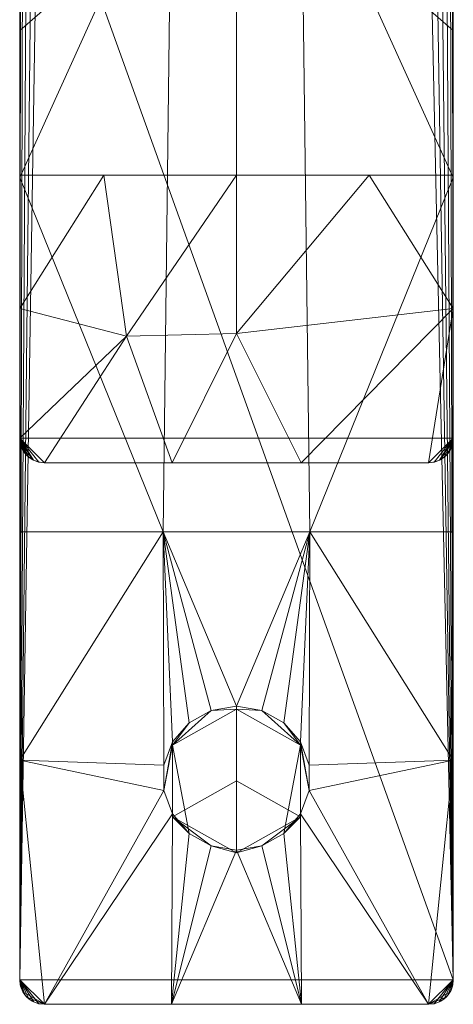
# Model space of a CAD drawing. Header units: millimetres. Extents: x -15489 to 15034, y -13406 to 13375.
# Tile 5 of 9: x -410 to -366, y -2830 to -2730. Entities that reach past the tile are written whole.
import ezdxf

# ---------------------------------------------------------------- set-up
doc = ezdxf.new("R2010")
doc.units = ezdxf.units.MM
doc.layers.add('P-SANR-FIXT', color=6, linetype='Continuous', lineweight=9)

# ---------------------------------------------------------------- blocks, each defined once
blk = doc.blocks.new('FFAS1301-101GL0BF0_REVIT - Acacia E SH SL basin mixer-351147-_3D_')
at = {"layer": 'P-SANR-FIXT'}
mesh = blk.add_polyface(dxfattribs=at)
corners = [(-19.5, 22, 171), (-20.15, 21.91, 171), (-20.75, 21.67, 171), (-21.27, 21.27, 171), (-21.67, 20.75, 171), (-21.91, 20.15, 171), (-22, 19.5, 171), (-22, -82.5, 171), (-21.91, -83.15, 171), (-21.67, -83.75, 171), (-21.27, -84.27, 171), (-20.75, -84.67, 171), (-20.15, -84.91, 171), (-19.5, -85, 171), (19.5, -85, 171), (20.15, -84.91, 171), (20.75, -84.67, 171), (21.27, -84.27, 171), (21.67, -83.75, 171), (21.91, -83.15, 171), (22, -82.5, 171), (22, 19.5, 171), (21.91, 20.15, 171), (21.67, 20.75, 171), (21.27, 21.27, 171), (20.75, 21.67, 171), (20.15, 21.91, 171), (19.5, 22, 171)]
mesh.append_faces([[corners[k] for k in face] for face in [(0, 3, 6, 21)]], dxfattribs={"vtx0": -1, "vtx1": -1, "vtx2": -1, "vtx3": -1})
mesh.append_faces([[corners[k] for k in face] for face in [(21, 24, 27, 0)]], dxfattribs={"vtx0": -1, "vtx1": -1, "vtx3": -1})
mesh.append_faces([[corners[k] for k in face] for face in [(7, 20, 21, 6)]], dxfattribs={"vtx0": -1, "vtx2": -1})
mesh.append_faces([[corners[k] for k in face] for face in [(10, 11, 7)]], dxfattribs={"vtx1": -1, "vtx2": -1})
mesh.append_faces([[corners[k] for k in face] for face in [(13, 14, 20, 7)]], dxfattribs={"vtx1": -1, "vtx2": -1, "vtx3": -1})
mesh.append_faces([[corners[k] for k in face] for face in [(19, 20, 16, 17)]], dxfattribs={"vtx1": -1, "vtx3": -1})
mesh.append_faces([[corners[k] for k in face] for face in [(17, 18, 19), (8, 9, 10, 7), (4, 5, 6, 3)]], dxfattribs={"vtx2": -1})
mesh.append_faces([[corners[k] for k in face] for face in [(14, 15, 16, 20), (11, 12, 13, 7)]], dxfattribs={"vtx2": -1, "vtx3": -1})
mesh.append_faces([[corners[k] for k in face] for face in [(21, 22, 23, 24), (24, 25, 26, 27), (0, 1, 2, 3)]], dxfattribs={"vtx3": -1})
mesh = blk.add_polyface(dxfattribs=at)
corners = [(-22, -137.5, 107.94), (-22, -137.5, 120), (-22, -19.5, 120), (-22, -19.5, 138), (-22, 19.5, 138), (-22, 19.5), (-22, -19.5), (-22, -19.5, 99), (-22, -92, 99), (-22, -115.19, 101.26)]
mesh.append_faces([[corners[k] for k in face] for face in [(8, 2, 7)]], dxfattribs={"vtx0": -1, "vtx1": -1})
mesh.append_faces([[corners[k] for k in face] for face in [(0, 1, 9)]], dxfattribs={"vtx1": -1})
mesh.append_faces([[corners[k] for k in face] for face in [(1, 2, 8, 9)]], dxfattribs={"vtx1": -1, "vtx3": -1})
mesh.append_faces([[corners[k] for k in face] for face in [(5, 6, 7, 4)]], dxfattribs={"vtx2": -1})
mesh.append_faces([[corners[k] for k in face] for face in [(2, 3, 4, 7)]], dxfattribs={"vtx2": -1, "vtx3": -1})
mesh = blk.add_polyface(dxfattribs=at)
corners = [(-22, 19.5, 171), (-22, 19.5, 163.46), (-22, 19.5, 143), (-22, -19.5, 143), (-22, -19.5, 163.46), (-22, -55.78, 163.46), (-22, -69.33, 164.61), (-22, -82.5, 168.01), (-22, -82.5, 171)]
mesh.append_faces([[corners[k] for k in face] for face in [(8, 5, 6, 7)]], dxfattribs={"vtx0": -1})
mesh.append_faces([[corners[k] for k in face] for face in [(4, 0, 1)]], dxfattribs={"vtx0": -1, "vtx2": -1})
mesh.append_faces([[corners[k] for k in face] for face in [(8, 0, 4, 5)]], dxfattribs={"vtx1": -1, "vtx3": -1})
mesh.append_faces([[corners[k] for k in face] for face in [(1, 2, 3, 4)]], dxfattribs={"vtx3": -1})
mesh = blk.add_polyface(dxfattribs=at)
corners = [(22, -137.5, 120), (22, -137.5, 107.94), (22, -115.19, 101.26), (22, -92, 99), (22, -19.5, 99), (22, -19.5), (22, 19.5), (22, 19.5, 138), (22, -19.5, 138), (22, -19.5, 120)]
mesh.append_faces([[corners[k] for k in face] for face in [(9, 0, 3, 4)]], dxfattribs={"vtx1": -1, "vtx3": -1})
mesh.append_faces([[corners[k] for k in face] for face in [(7, 8, 9, 4)]], dxfattribs={"vtx2": -1, "vtx3": -1})
mesh.append_faces([[corners[k] for k in face] for face in [(0, 1, 2, 3), (4, 5, 6, 7)]], dxfattribs={"vtx3": -1})
mesh = blk.add_polyface(dxfattribs=at)
corners = [(22, -82.5, 171), (22, -82.5, 168.01), (22, -69.33, 164.61), (22, -55.78, 163.46), (22, -19.5, 163.46), (22, -19.5, 143), (22, 19.5, 143), (22, 19.5, 163.46), (22, 19.5, 171)]
mesh.append_faces([[corners[k] for k in face] for face in [(4, 0, 3)]], dxfattribs={"vtx0": -1, "vtx1": -1})
mesh.append_faces([[corners[k] for k in face] for face in [(8, 0, 4, 7)]], dxfattribs={"vtx1": -1, "vtx2": -1})
mesh.append_faces([[corners[k] for k in face] for face in [(5, 6, 7, 4)]], dxfattribs={"vtx2": -1})
mesh.append_faces([[corners[k] for k in face] for face in [(0, 1, 2, 3)]], dxfattribs={"vtx3": -1})
mesh = blk.add_polyface(dxfattribs=at)
corners = [(22, -92, 99), (7.45, -92, 95.85), (-7.45, -92, 95.85), (-22, -92, 99), (-22, -19.5, 99), (-21.93, -20.07, 98.98), (-21.74, -20.61, 98.92), (-21.44, -21.08, 98.82), (-21.04, -21.47, 98.69), (-20.57, -21.76, 98.54), (-20.05, -21.94, 98.38), (-19.5, -22, 98.22), (-6.58, -22, 95.76), (6.58, -22, 95.76), (19.5, -22, 98.22), (20.05, -21.94, 98.38), (20.57, -21.76, 98.54), (21.04, -21.47, 98.69), (21.44, -21.08, 98.82), (21.74, -20.61, 98.92), (21.93, -20.07, 98.98), (22, -19.5, 99), (-22, -56.02, 99), (22, -56.02, 99), (-22, -37.76, 99), (22, -37.76, 99), (-22, -28.63, 99), (22, -28.63, 99), (-22, -24.06, 99), (22, -24.06, 99), (-22, -21.78, 99), (22, -21.78, 99), (-22, -20.64, 99), (22, -20.64, 99), (-22, -20.07, 99), (22, -20.07, 99)]
mesh.append_faces([[corners[k] for k in face] for face in [(29, 18, 31), (12, 24, 11), (18, 29, 17), (30, 7, 28), (9, 28, 8), (6, 32, 5), (15, 27, 14)]], dxfattribs={"vtx0": -1, "vtx1": -1})
mesh.append_faces([[corners[k] for k in face] for face in [(12, 2, 22), (23, 1, 13)]], dxfattribs={"vtx0": -1, "vtx1": -1, "vtx2": -1})
mesh.append_faces([[corners[k] for k in face] for face in [(14, 27, 25), (9, 26, 28), (11, 24, 26), (2, 12, 13, 1), (30, 6, 7), (31, 18, 19), (25, 13, 14)]], dxfattribs={"vtx0": -1, "vtx2": -1})
mesh.append_faces([[corners[k] for k in face] for face in [(35, 33, 20, 21)]], dxfattribs={"vtx1": -1})
mesh.append_faces([[corners[k] for k in face] for face in [(25, 23, 13), (29, 27, 16), (10, 11, 26), (9, 10, 26), (33, 31, 19), (22, 24, 12), (7, 8, 28), (19, 20, 33), (15, 16, 27), (16, 17, 29), (30, 32, 6)]], dxfattribs={"vtx1": -1, "vtx2": -1})
mesh.append_faces([[corners[k] for k in face] for face in [(34, 4, 5, 32), (2, 3, 22), (23, 0, 1)]], dxfattribs={"vtx2": -1})
mesh = blk.add_polyface(dxfattribs=at)
corners = [(-22, -137.5, 120), (-21.91, -138.15, 120), (-21.67, -138.75, 120), (-21.27, -139.27, 120), (-20.75, -139.67, 120), (-20.15, -139.91, 120), (-19.5, -140, 120), (19.5, -140, 120), (20.15, -139.91, 120), (20.75, -139.67, 120), (21.27, -139.27, 120), (21.67, -138.75, 120), (21.91, -138.15, 120), (22, -137.5, 120), (22, -19.5, 120), (21.91, -20.15, 120), (21.67, -20.75, 120), (21.27, -21.27, 120), (20.75, -21.67, 120), (20.15, -21.91, 120), (19.5, -22, 120), (-19.5, -22, 120), (-20.15, -21.91, 120), (-20.75, -21.67, 120), (-21.27, -21.27, 120), (-21.67, -20.75, 120), (-21.91, -20.15, 120), (-22, -19.5, 120)]
mesh.append_faces([[corners[k] for k in face] for face in [(6, 3, 4, 5)]], dxfattribs={"vtx0": -1})
mesh.append_faces([[corners[k] for k in face] for face in [(23, 0, 22), (25, 0, 24), (19, 13, 18), (21, 13, 20), (3, 6, 2)]], dxfattribs={"vtx0": -1, "vtx1": -1})
mesh.append_faces([[corners[k] for k in face] for face in [(13, 0, 6, 7)]], dxfattribs={"vtx0": -1, "vtx1": -1, "vtx3": -1})
mesh.append_faces([[corners[k] for k in face] for face in [(7, 10, 11)]], dxfattribs={"vtx0": -1, "vtx2": -1})
mesh.append_faces([[corners[k] for k in face] for face in [(6, 0, 1, 2), (7, 11, 12, 13)]], dxfattribs={"vtx0": -1, "vtx3": -1})
mesh.append_faces([[corners[k] for k in face] for face in [(14, 15, 13)]], dxfattribs={"vtx1": -1})
mesh.append_faces([[corners[k] for k in face] for face in [(25, 26, 0), (23, 24, 0), (15, 16, 13), (19, 20, 13), (17, 18, 13), (16, 17, 13)]], dxfattribs={"vtx1": -1, "vtx2": -1})
mesh.append_faces([[corners[k] for k in face] for face in [(21, 22, 0, 13)]], dxfattribs={"vtx1": -1, "vtx2": -1, "vtx3": -1})
mesh.append_faces([[corners[k] for k in face] for face in [(26, 27, 0)]], dxfattribs={"vtx2": -1})
mesh.append_faces([[corners[k] for k in face] for face in [(7, 8, 9, 10)]], dxfattribs={"vtx3": -1})
mesh = blk.add_polyface(dxfattribs=at)
corners = [(22, -55.78, 163.46), (0, -55.78, 160.96), (-22, -55.78, 163.46), (-22, -19.5, 163.46), (-21.94, -20.06, 163.45), (-21.75, -20.6, 163.4), (-21.45, -21.07, 163.34), (-21.05, -21.46, 163.25), (-20.58, -21.76, 163.15), (-20.05, -21.94, 163.03), (-19.5, -22, 162.92), (0, -22, 160.96), (19.5, -22, 162.92), (20.05, -21.94, 163.03), (20.58, -21.76, 163.15), (21.05, -21.46, 163.25), (21.45, -21.07, 163.34), (21.75, -20.6, 163.4), (21.94, -20.06, 163.45), (22, -19.5, 163.46), (-22, -41.11, 163.46), (22, -41.11, 163.46), (-22, -30.3, 163.46), (22, -30.3, 163.46), (-22, -24.9, 163.46), (22, -24.9, 163.46), (-22, -22.2, 163.46), (22, -22.2, 163.46), (-22, -20.85, 163.46), (22, -20.85, 163.46), (-22, -20.18, 163.46), (22, -20.18, 163.46), (-22, -20.51, 163.46), (22, -19.84, 163.46), (-22, -19.84, 163.46), (22, -20.51, 163.46), (22, -20.01, 163.46), (-22, -20.01, 163.46), (22, -20.09, 163.46), (-22, -20.09, 163.46), (21.96, -19.84, 163.45), (-21.84, -20.33, 163.43), (21.95, -19.95, 163.45), (-21.96, -19.84, 163.45), (21.84, -20.33, 163.43), (-21.89, -20.2, 163.44), (-21.95, -19.95, 163.45), (21.89, -20.2, 163.44), (22, -19.92, 163.46), (-22, -19.92, 163.46), (-21.96, -19.89, 163.45), (21.96, -19.89, 163.45)]
mesh.append_faces([[corners[k] for k in face] for face in [(14, 25, 13), (12, 23, 11), (30, 41, 32), (1, 11, 21, 0), (8, 26, 7), (28, 6, 26), (16, 27, 15), (18, 31, 47), (20, 11, 1, 2), (4, 37, 46), (9, 24, 8), (27, 16, 29), (44, 35, 17), (35, 44, 31), (50, 34, 43), (34, 50, 49)]], dxfattribs={"vtx0": -1, "vtx1": -1})
mesh.append_faces([[corners[k] for k in face] for face in [(32, 41, 5), (5, 28, 32), (29, 16, 17), (28, 5, 6), (10, 22, 24), (8, 24, 26), (12, 25, 23), (51, 33, 48), (42, 48, 36), (30, 45, 41), (36, 18, 42), (30, 4, 45), (31, 44, 47), (33, 51, 40), (46, 37, 49), (48, 42, 51)]], dxfattribs={"vtx0": -1, "vtx2": -1})
mesh.append_faces([[corners[k] for k in face] for face in [(4, 30, 39, 37)]], dxfattribs={"vtx0": -1, "vtx3": -1})
mesh.append_faces([[corners[k] for k in face] for face in [(14, 15, 27), (12, 13, 25), (6, 7, 26), (50, 46, 49), (10, 11, 22), (20, 22, 11), (38, 31, 18, 36), (35, 29, 17), (27, 25, 14), (9, 10, 24), (23, 21, 11)]], dxfattribs={"vtx1": -1, "vtx2": -1})
mesh.append_faces([[corners[k] for k in face] for face in [(40, 19, 33), (34, 3, 43)]], dxfattribs={"vtx2": -1})
mesh = blk.add_polyface(dxfattribs=at)
corners = [(-22, -55.78, 163.46), (0, -55.78, 160.96), (22, -55.78, 163.46), (22, -69.33, 164.61), (22, -82.5, 168.01), (21.94, -83.04, 168.18), (21.76, -83.56, 168.33), (21.47, -84.04, 168.44), (21.07, -84.44, 168.49), (20.59, -84.75, 168.5), (20.06, -84.94, 168.45), (19.5, -85, 168.35), (6.55, -85, 166.49), (-6.54, -85, 166.49), (-19.5, -85, 168.35), (-20.06, -84.94, 168.45), (-20.59, -84.75, 168.5), (-21.07, -84.44, 168.49), (-21.47, -84.04, 168.44), (-21.76, -83.56, 168.33), (-21.94, -83.04, 168.18), (-22, -82.5, 168.01), (-22, -69.33, 164.61), (13.45, -55.78, 162.49), (0.01, -71.88, 162.53), (-13.45, -55.78, 162.49), (-11.15, -72.14, 163.23)]
mesh.append_faces([[corners[k] for k in face] for face in [(12, 3, 11), (10, 4, 9), (16, 21, 15), (18, 21, 17), (15, 21, 14), (1, 26, 25), (8, 4, 7)]], dxfattribs={"vtx0": -1, "vtx1": -1})
mesh.append_faces([[corners[k] for k in face] for face in [(3, 12, 24), (1, 24, 26), (26, 22, 25), (26, 14, 21), (3, 24, 23), (13, 26, 24)]], dxfattribs={"vtx0": -1, "vtx1": -1, "vtx2": -1})
mesh.append_faces([[corners[k] for k in face] for face in [(4, 8, 9), (21, 16, 17), (26, 13, 14), (24, 12, 13), (24, 1, 23), (21, 18, 19)]], dxfattribs={"vtx0": -1, "vtx2": -1})
mesh.append_faces([[corners[k] for k in face] for face in [(0, 25, 22), (5, 6, 4), (20, 21, 19)]], dxfattribs={"vtx1": -1})
mesh.append_faces([[corners[k] for k in face] for face in [(10, 11, 4), (21, 22, 26), (6, 7, 4), (3, 4, 11)]], dxfattribs={"vtx1": -1, "vtx2": -1})
mesh.append_faces([[corners[k] for k in face] for face in [(23, 2, 3)]], dxfattribs={"vtx2": -1})
mesh = blk.add_polyface(dxfattribs=at)
corners = [(-19.5, -85, 171), (-20.15, -84.91, 171), (-20.75, -84.67, 171), (-21.27, -84.27, 171), (-21.67, -83.75, 171), (-21.91, -83.15, 171), (-22, -82.5, 171), (-22, -82.5, 168.01), (-21.94, -83.04, 168.18), (-21.76, -83.56, 168.33), (-21.47, -84.04, 168.44), (-21.07, -84.44, 168.49), (-20.59, -84.75, 168.5), (-20.06, -84.94, 168.45), (-19.5, -85, 168.35)]
mesh.append_faces([[corners[k] for k in face] for face in [(6, 9, 5), (4, 10, 3), (3, 11, 2), (11, 3, 10)]], dxfattribs={"vtx0": -1, "vtx1": -1})
mesh.append_faces([[corners[k] for k in face] for face in [(10, 4, 5)]], dxfattribs={"vtx0": -1, "vtx2": -1})
mesh.append_faces([[corners[k] for k in face] for face in [(7, 8, 6)]], dxfattribs={"vtx1": -1})
mesh.append_faces([[corners[k] for k in face] for face in [(8, 9, 6), (9, 10, 5), (11, 12, 2), (12, 13, 1), (1, 2, 12), (0, 1, 13)]], dxfattribs={"vtx1": -1, "vtx2": -1})
mesh.append_faces([[corners[k] for k in face] for face in [(13, 14, 0)]], dxfattribs={"vtx2": -1})
mesh = blk.add_polyface(dxfattribs=at)
corners = [(22, -82.5, 171), (21.91, -83.15, 171), (21.67, -83.75, 171), (21.27, -84.27, 171), (20.75, -84.67, 171), (20.15, -84.91, 171), (19.5, -85, 171), (19.5, -85, 168.35), (20.06, -84.94, 168.45), (20.59, -84.75, 168.5), (21.07, -84.44, 168.49), (21.47, -84.04, 168.44), (21.76, -83.56, 168.33), (21.94, -83.04, 168.18), (22, -82.5, 168.01)]
mesh.append_faces([[corners[k] for k in face] for face in [(6, 8, 5), (3, 11, 2), (11, 3, 10)]], dxfattribs={"vtx0": -1, "vtx1": -1})
mesh.append_faces([[corners[k] for k in face] for face in [(9, 4, 5), (4, 9, 10), (10, 3, 4)]], dxfattribs={"vtx0": -1, "vtx2": -1})
mesh.append_faces([[corners[k] for k in face] for face in [(7, 8, 6)]], dxfattribs={"vtx1": -1})
mesh.append_faces([[corners[k] for k in face] for face in [(8, 9, 5), (11, 12, 1), (12, 13, 0), (1, 2, 11), (0, 1, 12)]], dxfattribs={"vtx1": -1, "vtx2": -1})
mesh.append_faces([[corners[k] for k in face] for face in [(13, 14, 0)]], dxfattribs={"vtx2": -1})
mesh = blk.add_polyface(dxfattribs=at)
corners = [(19.5, -85, 171), (-19.5, -85, 171), (-19.5, -85, 168.35), (-6.54, -85, 166.49), (6.55, -85, 166.49), (19.5, -85, 168.35)]
mesh.append_faces([[corners[k] for k in face] for face in [(3, 0, 1, 2)]], dxfattribs={"vtx0": -1})
mesh.append_faces([[corners[k] for k in face] for face in [(4, 5, 0, 3)]], dxfattribs={"vtx2": -1})
mesh = blk.add_polyface(dxfattribs=at)
corners = [(-22, -92, 99), (-7.45, -92, 95.85), (7.45, -92, 95.85), (22, -92, 99), (22, -115.19, 101.26), (22, -137.5, 107.94), (21.94, -138.03, 108.14), (21.77, -138.56, 108.3), (21.47, -139.04, 108.4), (21.07, -139.45, 108.43), (20.58, -139.75, 108.4), (20.05, -139.94, 108.3), (19.5, -140, 108.15), (6.6, -140, 105.48), (-6.58, -140, 105.48), (-19.5, -140, 108.15), (-20.05, -139.94, 108.3), (-20.58, -139.75, 108.4), (-21.07, -139.45, 108.43), (-21.47, -139.04, 108.4), (-21.76, -138.56, 108.3), (-21.94, -138.04, 108.14), (-22, -137.5, 107.94), (-22, -115.19, 101.26), (0, -109.71, 96.73), (-2.56, -110.15, 96.84), (-4.81, -111.41, 97.15), (-6.48, -113.35, 97.61), (-7.37, -115.73, 98.15), (-7.37, -118.28, 98.67), (-6.48, -120.67, 99.13), (-4.81, -122.64, 99.48), (-2.56, -123.92, 99.69), (0, -124.36, 99.76), (2.56, -123.92, 99.69), (4.81, -122.64, 99.48), (6.48, -120.67, 99.13), (7.37, -118.28, 98.67), (7.37, -115.73, 98.15), (6.48, -113.35, 97.61), (4.81, -111.41, 97.15), (2.56, -110.15, 96.84)]
mesh.append_faces([[corners[k] for k in face] for face in [(28, 1, 27), (29, 23, 28), (41, 2, 40), (40, 2, 39), (39, 2, 38), (32, 14, 31), (15, 30, 14), (20, 22, 19), (33, 14, 32), (16, 22, 15)]], dxfattribs={"vtx0": -1, "vtx1": -1})
mesh.append_faces([[corners[k] for k in face] for face in [(1, 28, 23), (23, 29, 15), (37, 4, 12), (38, 2, 4)]], dxfattribs={"vtx0": -1, "vtx1": -1, "vtx2": -1})
mesh.append_faces([[corners[k] for k in face] for face in [(1, 25, 26), (1, 26, 27), (2, 41, 24), (4, 37, 38), (13, 35, 36), (22, 17, 18), (22, 18, 19), (12, 4, 5), (5, 7, 8), (13, 33, 34), (13, 34, 35), (5, 11, 12), (5, 10, 11)]], dxfattribs={"vtx0": -1, "vtx2": -1})
mesh.append_faces([[corners[k] for k in face] for face in [(6, 7, 5)]], dxfattribs={"vtx1": -1})
mesh.append_faces([[corners[k] for k in face] for face in [(24, 25, 1), (29, 30, 15), (30, 31, 14), (1, 2, 24), (36, 37, 12), (22, 23, 15), (16, 17, 22), (8, 9, 5), (9, 10, 5), (12, 13, 36), (13, 14, 33)]], dxfattribs={"vtx1": -1, "vtx2": -1})
mesh.append_faces([[corners[k] for k in face] for face in [(23, 0, 1), (2, 3, 4), (20, 21, 22)]], dxfattribs={"vtx2": -1})
mesh = blk.add_polyface(dxfattribs=at)
corners = [(0, -110.03, 95.35), (-6.48, -113.67, 96.19), (-6.48, -120.96, 97.87), (0, -124.61, 98.71), (0, -124.36, 99.76), (-2.56, -123.92, 99.69), (-4.81, -122.64, 99.48), (-6.48, -120.67, 99.13), (-7.37, -118.28, 98.67), (-7.37, -115.73, 98.15), (-6.48, -113.35, 97.61), (-4.81, -111.41, 97.15), (-2.56, -110.15, 96.84), (0, -109.71, 96.73)]
mesh.append_faces([[corners[k] for k in face] for face in [(5, 3, 4)]], dxfattribs={"vtx0": -1})
mesh.append_faces([[corners[k] for k in face] for face in [(12, 1, 11)]], dxfattribs={"vtx0": -1, "vtx1": -1})
mesh.append_faces([[corners[k] for k in face] for face in [(10, 1, 8)]], dxfattribs={"vtx0": -1, "vtx1": -1, "vtx2": -1})
mesh.append_faces([[corners[k] for k in face] for face in [(12, 0, 1), (5, 2, 3), (1, 7, 8)]], dxfattribs={"vtx0": -1, "vtx2": -1})
mesh.append_faces([[corners[k] for k in face] for face in [(10, 11, 1), (5, 6, 2), (6, 7, 1), (1, 2, 6)]], dxfattribs={"vtx1": -1, "vtx2": -1})
mesh.append_faces([[corners[k] for k in face] for face in [(12, 13, 0), (8, 9, 10)]], dxfattribs={"vtx2": -1})
mesh = blk.add_polyface(dxfattribs=at)
corners = [(0, -124.61, 98.71), (6.48, -120.96, 97.87), (6.48, -113.67, 96.19), (0, -110.03, 95.35), (0, -109.71, 96.73), (2.56, -110.15, 96.84), (4.81, -111.41, 97.15), (6.48, -113.35, 97.61), (7.37, -115.73, 98.15), (7.37, -118.28, 98.67), (6.48, -120.67, 99.13), (4.81, -122.64, 99.48), (2.56, -123.92, 99.69), (0, -124.36, 99.76)]
mesh.append_faces([[corners[k] for k in face] for face in [(5, 3, 4), (9, 7, 8)]], dxfattribs={"vtx0": -1})
mesh.append_faces([[corners[k] for k in face] for face in [(10, 2, 9), (2, 11, 1), (7, 2, 6)]], dxfattribs={"vtx0": -1, "vtx1": -1})
mesh.append_faces([[corners[k] for k in face] for face in [(7, 9, 2)]], dxfattribs={"vtx0": -1, "vtx1": -1, "vtx2": -1})
mesh.append_faces([[corners[k] for k in face] for face in [(12, 0, 1), (2, 10, 11), (5, 2, 3), (2, 5, 6)]], dxfattribs={"vtx0": -1, "vtx2": -1})
mesh.append_faces([[corners[k] for k in face] for face in [(11, 12, 1)]], dxfattribs={"vtx1": -1, "vtx2": -1})
mesh.append_faces([[corners[k] for k in face] for face in [(12, 13, 0)]], dxfattribs={"vtx2": -1})
mesh = blk.add_polyface(dxfattribs=at)
corners = [(0, -124.61, 98.71), (-6.48, -120.96, 97.87), (-6.48, -113.67, 96.19), (0, -110.03, 95.35), (0, -117.32, 97.03)]
mesh.append_faces([[corners[k] for k in face] for face in [(4, 0, 1), (2, 3, 4, 1)]], dxfattribs={"vtx2": -1})
mesh = blk.add_polyface(dxfattribs=at)
corners = [(0, -117.32, 97.03), (0, -110.03, 95.35), (6.48, -113.67, 96.19), (6.48, -120.96, 97.87), (0, -124.61, 98.71)]
mesh.append_faces([[corners[k] for k in face] for face in [(0, 3, 4)]], dxfattribs={"vtx0": -1})
mesh.append_faces([[corners[k] for k in face] for face in [(0, 1, 2, 3)]], dxfattribs={"vtx3": -1})
mesh = blk.add_polyface(dxfattribs=at)
corners = [(-19.5, -140, 120), (-20.15, -139.91, 120), (-20.75, -139.67, 120), (-21.27, -139.27, 120), (-21.67, -138.75, 120), (-21.91, -138.15, 120), (-22, -137.5, 120), (-22, -137.5, 107.94), (-21.94, -138.04, 108.14), (-21.76, -138.56, 108.3), (-21.47, -139.04, 108.4), (-21.07, -139.45, 108.43), (-20.58, -139.75, 108.4), (-20.05, -139.94, 108.3), (-19.5, -140, 108.15)]
mesh.append_faces([[corners[k] for k in face] for face in [(6, 8, 5), (4, 10, 3), (10, 4, 9), (3, 11, 2), (11, 3, 10)]], dxfattribs={"vtx0": -1, "vtx1": -1})
mesh.append_faces([[corners[k] for k in face] for face in [(7, 8, 6)]], dxfattribs={"vtx1": -1})
mesh.append_faces([[corners[k] for k in face] for face in [(8, 9, 5), (4, 5, 9), (11, 12, 2), (12, 13, 1), (1, 2, 12), (0, 1, 13)]], dxfattribs={"vtx1": -1, "vtx2": -1})
mesh.append_faces([[corners[k] for k in face] for face in [(13, 14, 0)]], dxfattribs={"vtx2": -1})
mesh = blk.add_polyface(dxfattribs=at)
corners = [(22, -137.5, 120), (21.91, -138.15, 120), (21.67, -138.75, 120), (21.27, -139.27, 120), (20.75, -139.67, 120), (20.15, -139.91, 120), (19.5, -140, 120), (19.5, -140, 108.15), (20.05, -139.94, 108.3), (20.58, -139.75, 108.4), (21.07, -139.45, 108.43), (21.47, -139.04, 108.4), (21.77, -138.56, 108.3), (21.94, -138.03, 108.14), (22, -137.5, 107.94)]
mesh.append_faces([[corners[k] for k in face] for face in [(6, 8, 5), (4, 10, 3), (10, 4, 9), (3, 11, 2), (11, 3, 10)]], dxfattribs={"vtx0": -1, "vtx1": -1})
mesh.append_faces([[corners[k] for k in face] for face in [(7, 8, 6)]], dxfattribs={"vtx1": -1})
mesh.append_faces([[corners[k] for k in face] for face in [(8, 9, 5), (4, 5, 9), (11, 12, 2), (12, 13, 1), (1, 2, 12), (0, 1, 13)]], dxfattribs={"vtx1": -1, "vtx2": -1})
mesh.append_faces([[corners[k] for k in face] for face in [(13, 14, 0)]], dxfattribs={"vtx2": -1})
mesh = blk.add_polyface(dxfattribs=at)
corners = [(19.5, -140, 120), (-19.5, -140, 120), (-19.5, -140, 108.15), (-6.58, -140, 105.48), (6.6, -140, 105.48), (19.5, -140, 108.15)]
mesh.append_faces([[corners[k] for k in face] for face in [(3, 0, 1, 2)]], dxfattribs={"vtx0": -1})
mesh.append_faces([[corners[k] for k in face] for face in [(4, 5, 0, 3)]], dxfattribs={"vtx2": -1})

msp = doc.modelspace()

# ---------------------------------------------------------------- block references
at = {"layer": 'P-SANR-FIXT'}
msp.add_blockref('FFAS1301-101GL0BF0_REVIT - Acacia E SH SL basin mixer-351147-_3D_', (-387.87, -2690.12), dxfattribs=at)

doc.saveas('drawing.dxf')
